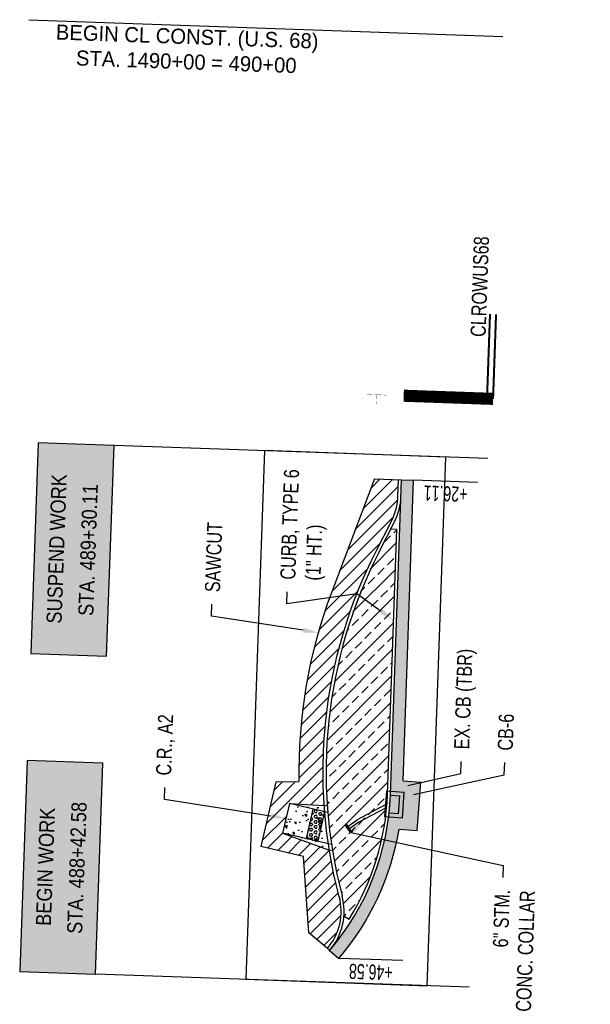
# Model space of a CAD drawing. Header units: feet. Extents: x 161194 to 165526, y 286511 to 289383.
# Tile 2 of 34: x 161311 to 161405, y 288386 to 288549. Entities that reach past the tile are written whole.
import ezdxf
from ezdxf import colors
from ezdxf.entities.mleader import LeaderData, LeaderLine
from ezdxf.math import Vec2, Vec3

# ---------------------------------------------------------------- set-up
doc = ezdxf.new("R2010")
doc.units = ezdxf.units.FT
doc.header["$MEASUREMENT"] = 0
doc.linetypes.add('constlimit', pattern=[0])
doc.layers.add('DR_P_Storm_Sewer', color=1, linetype='Continuous', true_color=0xff0000)
for name, color, linetype in [('DR_P_Text', 1, 'Continuous'), ('PM_P_Edge_Line', 7, 'Continuous'), ('PV_P_Curb', 6, 'Continuous'), ('PV_P_Drive', 1, 'Continuous'), ('PV_P_EOP', 7, 'Continuous'), ('PV_P_Walk', 4, 'Continuous'), ('RD_P_Text', 1, 'Continuous'), ('RW_P_Const_Limits', 30, 'constlimit'), ('SC_Shading1', 247, 'Continuous'), ('SN_P_Signs', 1, 'Continuous')]:
    doc.layers.add(name, color=color, linetype=linetype)
doc.styles.add('Slanted-Normal', font='font31.shx', dxfattribs={"height": 0.1})
doc.styles.get("Standard").update_dxf_attribs({"font": 'font31.shx'})

msp = doc.modelspace()

# ---------------------------------------------------------------- hatches: boundary and pattern name
at = {"layer": 'DR_P_Storm_Sewer'}
h = msp.add_hatch(color=256, dxfattribs=at)
h.dxf.hatch_style = 1
h.paths.add_polyline_path([(161372.2808476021, 288420.5429620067), (161373.7767595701, 288420.4323347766), (161373.55550511, 288417.4405108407), (161372.059593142, 288417.5511380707)])
at = {"layer": 'RD_P_Text'}
h = msp.add_hatch(color=255, dxfattribs=at)
h.dxf.hatch_style = 1
h.paths.add_polyline_path([(161312.7514490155, 288443.9904816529), (161325.2838926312, 288443.5492053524), (161326.5118735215, 288478.4244099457), (161313.979429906, 288478.8656862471)])
h = msp.add_hatch(color=255, dxfattribs=at)
h.dxf.hatch_style = 1
h.paths.add_polyline_path([(161310.8994236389, 288391.3921355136), (161323.4318672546, 288390.9508592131), (161324.6598481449, 288425.8260638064), (161312.1274045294, 288426.2673401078)])
at = {"layer": 'SC_Shading1'}
h = msp.add_hatch(dxfattribs=at)
h.set_pattern_fill('ANSI31', color=256, scale=12)
h.set_pattern_definition([(45, (-24.74963866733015, -413.7935905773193), (-1.060660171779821, 1.060660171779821), [])])
edge = h.paths.add_edge_path()
edge.add_line((161357.8797181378, 288410.374179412), (161350.7862399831, 288412.0304040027))
edge.add_line((161350.7862399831, 288412.0304040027), (161353.2873119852, 288422.7422964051))
edge.add_line((161353.2873119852, 288422.7422964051), (161357.1129723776, 288422.8129511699))
edge.add_arc((161441.5985649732, 288424.3732856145), 84.49999999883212, 159.3283645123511, 181.0580551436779, ccw=False)
edge.add_line((161362.53876747, 288454.202774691), (161369.5951475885, 288472.9049382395))
edge.add_line((161369.5951475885, 288472.9049382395), (161373.5926703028, 288472.7641826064))
edge.add_line((161373.5926703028, 288472.7641826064), (161373.494737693, 288469.9828528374))
edge.add_arc((161364.000621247, 288470.3171474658), 9.49999999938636, 332.98340774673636, 357.983407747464, ccw=False)
edge.add_line((161372.4639338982, 288466.0017866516), (161369.8831261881, 288460.9402904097))
edge.add_arc((161441.5985649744, 288424.3732856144), 80.50000000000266, 152.9834077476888, 183.955749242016)
edge.add_line((161361.290345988, 288418.8199115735), (161355.5266266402, 288419.1387606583))
edge.add_line((161355.5266266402, 288419.1387606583), (161354.3897757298, 288414.2697186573))
edge.add_line((161354.3897757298, 288414.2697186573), (161362.1456118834, 288411.4319469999))
edge.add_arc((161441.5985650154, 288424.3732856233), 80.50000004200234, 189.2511264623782, 194.8299942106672)
edge.add_arc((161354.5965071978, 288401.3376188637), 9.50000000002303, -40.55809627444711, 14.82999421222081, ccw=False)
edge.add_line((161361.8141042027, 288395.1605407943), (161358.7751159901, 288397.7614157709))
edge.add_line((161358.7751159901, 288397.7614157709), (161357.8797181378, 288410.374179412))
h = msp.add_hatch(dxfattribs=at)
h.set_pattern_fill('STARS', color=256, scale=5, angle=90)
h.set_pattern_definition([(90, (0, 0), (-1.082531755, 6.628595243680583e-17), [0.625, -0.625]), (150, (0, 0), (-0.5412658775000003, -0.937500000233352), [0.625, -0.625]), (210, (-0.54126588, 0.3125000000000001), (0.5412658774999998, -0.9375000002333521), [0.625, -0.625])])
edge = h.paths.add_edge_path()
edge.add_line((161372.2585899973, 288420.6666845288), (161374.0923606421, 288472.7465881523))
edge.add_line((161374.0923606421, 288472.7465881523), (161376.0911219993, 288472.6762103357))
edge.add_line((161376.0911219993, 288472.6762103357), (161374.3383826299, 288422.8976310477))
edge.add_line((161374.3383826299, 288422.8976310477), (161377.2699108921, 288422.6808356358))
edge.add_line((161377.2699108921, 288422.6808356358), (161376.6798978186, 288414.7026225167))
edge.add_line((161376.6798978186, 288414.7026225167), (161373.6880678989, 288414.9238774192))
edge.add_arc((161330.2846014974, 288422.1446186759), 43.99999999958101, 319.44190372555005, 350.55459387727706, ccw=False)
edge.add_line((161363.7134718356, 288393.534993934), (161362.1939777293, 288394.8354314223))
edge.add_arc((161330.2846015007, 288422.1446186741), 41.99999999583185, 319.4419037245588, 357.9834077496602)
h = msp.add_hatch(dxfattribs=at)
h.set_pattern_fill('ANSI33', color=256, scale=12)
h.set_pattern_definition([(45, (-66.57211768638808, -396.7535629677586), (-2.121320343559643, 2.121320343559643), []), (45, (-64.45079734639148, -396.7535629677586), (-2.121320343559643, 2.121320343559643), [1.5, -0.75])])
edge = h.paths.add_edge_path()
edge.add_line((161372.3041507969, 288464.5876999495), (161373.3035314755, 288464.5525110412))
edge.add_line((161373.3035314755, 288464.5525110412), (161371.758899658, 288420.6842789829))
edge.add_arc((161330.2846015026, 288422.1446186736), 41.49999999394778, 327.83340861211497, 357.98340775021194, ccw=False)
edge.add_line((161365.4145065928, 288400.050733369), (161364.5680028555, 288400.5831161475))
edge.add_arc((161354.5965072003, 288401.3376188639), 9.999999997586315, 355.6729057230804, 374.8299942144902)
edge.add_arc((161442.34460482, 288424.4302756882), 80.73588993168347, 150.172362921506, 194.7335795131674, ccw=False)
h = msp.add_hatch(dxfattribs=at)
h.set_pattern_fill('AR-CONC', color=256, scale=0.5, angle=90)
h.set_pattern_definition([(140, (-104.9604937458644, -502.3458196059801), (0.3137606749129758, 3.586300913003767), [0.375, -4.125]), (85.00000000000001, (-104.9604937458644, -502.3458196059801), (-3.760960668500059, -0.6937566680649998), [0.3, -3.3]), (190.45144446, (-104.9343470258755, -502.0469612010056), (-3.447199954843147, 2.89254423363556), [0.31870096, -3.50571056]), (136.1842, (-105.9604937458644, -502.3458196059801), (0.827596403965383, 5.336206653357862), [0.5624999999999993, -6.187499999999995]), (186.63563549, (-105.891527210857, -501.9011358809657), (-4.870593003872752, 4.673309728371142), [0.47805171, -5.258568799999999]), (81.18416399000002, (-105.9604937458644, -502.3458196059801), (-4.870593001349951, 4.673309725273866), [0.45, -4.950000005]), (111, (-105.7104937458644, -501.8458196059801), (2.013094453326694, 2.984535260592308), [0.375, -4.125]), (56.00000000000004, (-105.7104937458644, -501.8458196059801), (-3.625750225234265, 1.216576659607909), [0.3, -3.3]), (161.45144474, (-105.5427358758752, -501.5971083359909), (-1.612655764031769, 4.201111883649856), [0.3187009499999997, -3.505710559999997]), (127.5, (-104.9604937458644, -502.3458196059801), (-1.664469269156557, 0.06079927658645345), [0, -3.26, 0, -3.35, 0, -3.3125]), (97.49999999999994, (-104.9604937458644, -502.3458196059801), (-1.972058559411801, 1.315347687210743), [0, -1.91, 0, -3.185, 0, -1.2625]), (57.49999999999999, (-104.9604937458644, -503.4608196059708), (0.1127743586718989, 2.669112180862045), [0, -1.249999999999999, 0, -3.899999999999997, 0, -5.174999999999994]), (47.5, (-104.9604937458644, -503.9608196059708), (-0.5005249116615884, 2.915930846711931), [0, -1.625, 0, -2.59, 0, -3.675])])
edge = h.paths.add_edge_path()
edge.add_arc((161441.5985649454, 288424.3732856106), 80.49999997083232, 183.9557492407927, 189.2511264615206)
edge.add_line((161362.1456118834, 288411.4319469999), (161354.3897757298, 288414.2697186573))
edge.add_line((161354.3897757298, 288414.2697186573), (161355.5266266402, 288419.1387606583))
edge.add_line((161355.5266266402, 288419.1387606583), (161361.290345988, 288418.8199115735))
h = msp.add_hatch(dxfattribs=at)
h.set_pattern_fill('HEX', color=256, scale=2)
h.set_pattern_definition([(0, (-94.9908326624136, -498.3701908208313), (0, 0.4330127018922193), [0.25, -0.5]), (120, (-94.9908326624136, -498.3701908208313), (-0.375, -0.2165063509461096), [0.2499999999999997, -0.4999999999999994]), (59.99999999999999, (-94.7408326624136, -498.3701908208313), (-0.3749999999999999, 0.2165063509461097), [0.25, -0.5])])
h.paths.add_polyline_path([(161359.4218602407, 288418.2292799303), (161361.3694770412, 288417.7745395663), (161360.2326261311, 288412.9054975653), (161358.2850093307, 288413.3602379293)])

# ---------------------------------------------------------------- linework, layer by layer
at = {"layer": 'DR_P_Storm_Sewer', "flags": 128}
for points in [[(161371.6651654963, 288421.256979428), (161374.4907769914, 288421.0480168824), (161374.1711872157, 288416.7264934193), (161371.3455757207, 288416.9354559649), (161371.6651654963, 288421.256979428)], [(161371.4964019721, 288418.9749429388), (161366.7544451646, 288416.4793649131)], [(161371.4529253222, 288418.387047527), (161367.0162121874, 288416.0521119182), (161365.3959223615, 288414.9077366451)], [(161365.1074728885, 288415.3161444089), (161366.7544451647, 288416.4793649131)], [(161365.3959223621, 288414.9077366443), (161365.1074728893, 288415.3161444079)]]:
    msp.add_lwpolyline(points, dxfattribs=at)
msp.add_lwpolyline([(161372.2808476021, 288420.5429620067), (161373.7767595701, 288420.4323347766), (161373.55550511, 288417.4405108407), (161372.059593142, 288417.5511380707)], close=True, dxfattribs=at)
at = {"layer": 'DR_P_Storm_Sewer', "const_width": 0.5, "flags": 128}
msp.add_lwpolyline([(161364.8190234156, 288415.7245521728), (161365.6843718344, 288414.4993288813)], dxfattribs=at)
at = {"layer": 'PM_P_Edge_Line', "color": 2, "const_width": 0.333, "flags": 128}
for points in [[(161388.2393586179, 288486.149573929), (161388.7320033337, 288500.1409034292)], [(161389.2387392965, 288486.1143850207), (161389.7313840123, 288500.105714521)]]:
    msp.add_lwpolyline(points, dxfattribs=at)
at = {"layer": 'PM_P_Edge_Line', "const_width": 2, "flags": 128}
msp.add_lwpolyline([(161389.2387392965, 288486.1143850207), (161374.4486436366, 288486.6351548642)], dxfattribs=at)
at = {"layer": 'PV_P_Curb', "flags": 128}
for points in [[(161361.8141042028, 288395.1605407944, 0.2464939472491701), (161363.7800577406, 288403.7691614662, -0.1846467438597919), (161369.8831261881, 288460.9402904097), (161372.4639338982, 288466.0017866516, 0.10951781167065), (161373.4947376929, 288469.9828528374), (161373.5926703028, 288472.7641826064)], [(161365.4145065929, 288400.0507333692, 0.13231839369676), (161371.758899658, 288420.6842789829), (161373.3035314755, 288464.5525110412)]]:
    msp.add_lwpolyline(points, format="xyb", dxfattribs=at)
for points in [[(161370.3285636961, 288460.7131661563), (161372.9093714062, 288465.7746623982)], [(161372.3041507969, 288464.5876999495), (161373.3035314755, 288464.5525110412)], [(161364.5680028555, 288400.5831161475), (161365.4145065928, 288400.050733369)], [(161361.8141042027, 288395.1605407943), (161362.1939777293, 288394.8354314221)]]:
    msp.add_lwpolyline(points, dxfattribs=at)
at = {"layer": 'PV_P_Curb'}
for centre, radius, start, end in [((161364.0006212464, 288470.3171474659), 10, 332.9834077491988, 357.9834077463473), ((161441.5985649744, 288424.3732856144), 80, 152.9834077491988, 194.8299942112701), ((161354.5965071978, 288401.3376188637), 10, 319.4419037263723, 14.82999421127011)]:
    msp.add_arc(centre, radius, start, end, dxfattribs=at)
at = {"layer": 'PV_P_Drive', "flags": 128}
for points in [[(161369.5951475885, 288472.9049382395), (161362.53876747, 288454.2027746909)], [(161369.5951475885, 288472.9049382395), (161374.0923606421, 288472.7465881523)], [(161353.2873119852, 288422.7422964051), (161350.7862399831, 288412.0304040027)], [(161353.2873119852, 288422.7422964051), (161357.1129723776, 288422.8129511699)], [(161357.8797181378, 288410.374179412), (161350.7862399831, 288412.0304040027)], [(161358.7751159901, 288397.7614157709), (161357.8797181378, 288410.374179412)], [(161361.8141042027, 288395.1605407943), (161358.7751159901, 288397.7614157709)]]:
    msp.add_lwpolyline(points, dxfattribs=at)
at = {"layer": 'PV_P_Drive'}
msp.add_arc((161441.5985649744, 288424.3732856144), 84.5, 159.3283645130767, 181.0580551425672, dxfattribs=at)
at = {"layer": 'PV_P_EOP', "flags": 128}
for points in [[(161372.2585899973, 288420.6666845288), (161374.0923606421, 288472.7465881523)], [(161374.0923606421, 288472.7465881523), (161376.0911219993, 288472.6762103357)], [(161374.3383826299, 288422.8976310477), (161376.0911219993, 288472.6762103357)], [(161374.3383826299, 288422.8976310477), (161377.2699108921, 288422.6808356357)], [(161376.6798978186, 288414.7026225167), (161377.2699108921, 288422.6808356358)], [(161373.6880678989, 288414.9238774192), (161376.6798978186, 288414.7026225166)], [(161362.1939777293, 288394.8354314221), (161363.7134718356, 288393.534993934)]]:
    msp.add_lwpolyline(points, dxfattribs=at)
at = {"layer": 'PV_P_EOP'}
for radius, end in [(42, 357.9834077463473), (44, 350.5545938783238)]:
    msp.add_arc((161330.2846014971, 288422.1446186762), radius, 319.4419037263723, end, dxfattribs=at)
at = {"layer": 'PV_P_Walk', "flags": 128}
for points in [[(161355.5266266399, 288419.1387606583), (161354.3897757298, 288414.2697186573)], [(161361.8811541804, 288417.6550703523), (161355.5266266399, 288419.1387606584)], [(161355.5266266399, 288419.1387606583), (161361.290345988, 288418.8199115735)], [(161359.4218602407, 288418.2292799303), (161358.2850093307, 288413.3602379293)], [(161361.3694770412, 288417.7745395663), (161360.2326261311, 288412.9054975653)], [(161362.5033781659, 288412.375309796), (161354.3897757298, 288414.2697186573)], [(161354.3897757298, 288414.2697186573), (161362.1456118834, 288411.4319469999)]]:
    msp.add_lwpolyline(points, dxfattribs=at)
at = {"layer": 'PV_P_Walk', "elevation": 961.038, "flags": 128}
for points in [[(161361.7999156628, 288418.7009344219), (161361.290345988, 288418.8199115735)], [(161362.6725080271, 288411.3089243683), (161362.1456118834, 288411.4319469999)]]:
    msp.add_lwpolyline(points, dxfattribs=at)
at = {"layer": 'RD_P_Text', "flags": 128}
for points in [[(161312.4232077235, 288548.8562971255), (161390.8503834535, 288546.0948201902)], [(161388.3909425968, 288476.2456036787), (161326.5118735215, 288478.4244099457)], [(161386.671868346, 288472.3036546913), (161376.0911219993, 288472.6762103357)], [(161374.2942181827, 288393.16243829), (161363.713471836, 288393.5349939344)], [(161385.3109363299, 288388.772052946), (161323.4318672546, 288390.9508592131)]]:
    msp.add_lwpolyline(points, dxfattribs=at)
at = {"layer": 'RD_P_Text', "color": 1, "flags": 128}
for points in [[(161312.7514490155, 288443.9904816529), (161325.2838926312, 288443.5492053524), (161326.5118735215, 288478.4244099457), (161313.979429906, 288478.8656862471)], [(161310.8994236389, 288391.3921355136), (161323.4318672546, 288390.9508592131), (161324.6598481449, 288425.8260638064), (161312.1274045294, 288426.2673401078)]]:
    msp.add_lwpolyline(points, close=True, dxfattribs=at)
at = {"layer": 'RW_P_Const_Limits', "flags": 128}
msp.add_lwpolyline([(161381.3952778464, 288476.4919260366), (161351.4138574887, 288477.5475932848), (161348.3338512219, 288390.0740425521), (161378.3152715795, 288389.0183753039)], close=True, dxfattribs=at)
at = {"layer": 'SN_P_Signs', "const_width": 0.04199999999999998, "flags": 128}
for points in [[(161371.5504396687, 288486.7372026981), (161368.3524214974, 288486.8498072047)], [(161369.8951283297, 288485.1944958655), (161369.951430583, 288486.7935049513)]]:
    msp.add_lwpolyline(points, dxfattribs=at)

# ---------------------------------------------------------------- texts
at = {"layer": 'RD_P_Text', "char_height": 2.5, "attachment_point": 5}
for s, width, gutter_width, insert, rotation in [('BEGIN CL CONST. (U.S. 68)\\PSTA. 1490+00 = 490+00', 91.34209612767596, 10, (161338.5458655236, 288543.9670337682), 357.98340774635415), ('{\\W0.7;+26.11}', 7.851670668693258, 9.999999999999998, (161381.3828839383, 288470.4389285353), 177.98340774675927), ('{\\W0.7;+46.58}', 7.851670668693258, 9.999999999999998, (161369.005233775, 288391.297712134), 177.98340774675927)]:
    msp.add_mtext_dynamic_manual_height_columns(s, width=width, gutter_width=gutter_width, heights=[0], dxfattribs=dict(at, insert=insert, rotation=rotation))
at = {"layer": 'RD_P_Text', "insert": (161387.0565766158, 288504.6928306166), "char_height": 2.5, "attachment_point": 5, "rotation": 87.98340774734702, "style": 'Slanted-Normal'}
msp.add_mtext('{\\W0.8;CLROWUS68}', dxfattribs=at)
at = {"layer": 'RD_P_Text', "color": 1, "char_height": 2.499999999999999, "attachment_point": 5, "rotation": 87.98340774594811, "line_spacing_factor": 1.25}
for s, insert in [('{\\W0.9;SUSPEND WORK\\PSTA. 489+30.11}', (161319.6316612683, 288461.2074457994)), ('{\\W0.9;BEGIN WORK\\PSTA. 488+42.58}', (161317.7796358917, 288408.6090996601))]:
    msp.add_mtext_dynamic_manual_height_columns(s, width=69.3160753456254, gutter_width=199.9999999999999, heights=[0], dxfattribs=dict(at, insert=insert))

# ---------------------------------------------------------------- leaders
at = {"layer": 'DR_P_Text'}
ml = msp.add_multileader_mtext('Standard', dxfattribs=at)
ml.set_content('{\\W0.8;EX. CB (TBR)}', color=256, style='Slanted-Normal')
ml.set_leader_properties()
ml.build(insert=Vec2(0, 0))
ml.multileader.update_dxf_attribs({"dogleg_length": 0.1, "arrow_head_size": 2.5, "scale": 20})
ctx = ml.context
ctx.base_point, ctx.scale, ctx.char_height, ctx.arrow_head_size, ctx.plane_origin, ctx.plane_x_axis, ctx.plane_y_axis = Vec3(161383.9575792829, 288426.1382183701), 20, 2.5, 2.5, Vec3(161334.9845035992, 288488.9592132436), Vec3(0.03518890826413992, 0.9993806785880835), Vec3(-0.9993806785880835, 0.03518890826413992)
notes = []
notes.append((ctx, [(1, (1, 1, 0), (161383.8872014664, 288424.139457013), (0.03518890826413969, 0.9993806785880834), 2, [(0, [(161372.6925650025, 288421.621587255)], 0, [])])]))
ctx.mtext.insert, ctx.mtext.text_direction, ctx.mtext.rotation, ctx.mtext.flow_direction = Vec3(161382.7787312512, 288428.1809658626), Vec3(0.03518890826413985, 0.9993806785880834), 1.535600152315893, 5
ml = msp.add_multileader_mtext('Standard', dxfattribs=at)
ml.set_content('{\\W0.8;CB-6 }', color=256, style='Slanted-Normal')
ml.set_leader_properties()
ml.build(insert=Vec2(0, 0))
ml.multileader.update_dxf_attribs({"dogleg_length": 0.1, "arrow_head_size": 2.5, "scale": 20})
ctx = ml.context
ctx.base_point, ctx.scale, ctx.char_height, ctx.arrow_head_size, ctx.plane_origin, ctx.plane_x_axis, ctx.plane_y_axis = Vec3(161391.1652286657, 288425.9282301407), 20, 2.5, 2.5, Vec3(161335.9323604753, 288487.4293771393), Vec3(0.03518890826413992, 0.9993806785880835), Vec3(-0.9993806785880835, 0.03518890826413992)
notes.append((ctx, [(1, (1, 1, 0), (161391.0948508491, 288423.9294687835), (0.03518890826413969, 0.9993806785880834), 2, [(0, [(161373.6404218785, 288420.0917511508)], 0, [])])]))
ctx.mtext.insert, ctx.mtext.text_direction, ctx.mtext.rotation, ctx.mtext.flow_direction = Vec3(161389.986380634, 288427.9709776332), Vec3(0.03518890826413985, 0.9993806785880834), 1.535600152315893, 5
ml = msp.add_multileader_mtext('Standard', dxfattribs=at)
ml.set_content('{\\W0.8;6" STM.\\PCONC. COLLAR}', color=256, style='Slanted-Normal')
ml.set_leader_properties()
ml.build(insert=Vec2(0, 0))
ml.multileader.update_dxf_attribs({"dogleg_length": 0.1, "arrow_head_size": 2.5, "scale": 20})
ctx = ml.context
ctx.base_point, ctx.scale, ctx.char_height, ctx.arrow_head_size, ctx.plane_origin, ctx.plane_x_axis, ctx.plane_y_axis = Vec3(161389.965069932, 288381.6409006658), 20, 2.5, 2.5, Vec3(161328.7783455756, 288468.1009128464), Vec3(0.03518890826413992, 0.9993806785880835), Vec3(-0.9993806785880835, 0.03518890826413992)
ctx.text_align_type = 2
notes.append((ctx, [(0, (1, 1, 0), (161390.9252244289, 288408.9097163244), (-0.03518890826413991, -0.9993806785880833), 2, [(2, [(161367.8435691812, 288416.4875300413), (161365.75784375, 288414.38384375), (161390.925224, 288408.909716)], 0, [])])]))
ctx.mtext.insert, ctx.mtext.text_direction, ctx.mtext.rotation, ctx.mtext.alignment, ctx.mtext.flow_direction = Vec3(161389.5352429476, 288404.9561797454), Vec3(0.03518890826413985, 0.9993806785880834), 1.535600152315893, 3, 5
at = {"layer": 'RD_P_Text'}
ml = msp.add_multileader_mtext('Standard', dxfattribs=at)
ml.set_content('{\\W0.8;CURB, TYPE 6\\P(1" HT.)}', color=256, style='Slanted-Normal')
ml.set_leader_properties()
ml.build(insert=Vec2(0, 0))
ml.multileader.update_dxf_attribs({"dogleg_length": 0.1, "arrow_head_size": 2.5, "scale": 20})
ctx = ml.context
ctx.base_point, ctx.scale, ctx.char_height, ctx.arrow_head_size, ctx.plane_origin, ctx.plane_x_axis, ctx.plane_y_axis = Vec3(161355.1880876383, 288454.2090380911), 20, 2.5, 2.5, Vec3(161317.1710633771, 288515.3579339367), Vec3(0.03518890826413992, 0.9993806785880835), Vec3(-0.9993806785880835, 0.03518890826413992)
notes.append((ctx, [(1, (1, 1, 0), (161355.1177098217, 288452.2102767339), (0.03518890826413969, 0.9993806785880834), 2, [(2, [(161372.7737462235, 288449.5063737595), (161366.6904980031, 288453.8526258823), (161355.11771, 288452.210277)], 0, [])])]))
ctx.mtext.insert, ctx.mtext.text_direction, ctx.mtext.rotation, ctx.mtext.flow_direction = Vec3(161354.0092396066, 288456.2517855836), Vec3(0.03518890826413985, 0.9993806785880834), 1.535600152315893, 5
ml = msp.add_multileader_mtext('Standard', dxfattribs=at)
ml.set_content('{\\W0.8;SAWCUT}', color=256, style='Slanted-Normal')
ml.set_leader_properties()
ml.build(insert=Vec2(0, 0))
ml.multileader.update_dxf_attribs({"dogleg_length": 0.1, "arrow_head_size": 2.5, "scale": 20})
ctx = ml.context
ctx.base_point, ctx.scale, ctx.char_height, ctx.arrow_head_size, ctx.plane_origin, ctx.plane_x_axis, ctx.plane_y_axis = Vec3(161342.7238601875, 288452.1484653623), 20, 2.5, 2.5, Vec3(161304.7068359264, 288513.2973612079), Vec3(0.03518890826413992, 0.9993806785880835), Vec3(-0.9993806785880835, 0.03518890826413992)
notes.append((ctx, [(1, (1, 1, 0), (161342.653482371, 288450.1497040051), (0.03518890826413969, 0.9993806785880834), 2, [(0, [(161360.3095187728, 288447.4458010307)], 0, [])])]))
ctx.mtext.insert, ctx.mtext.text_direction, ctx.mtext.rotation, ctx.mtext.flow_direction = Vec3(161341.5450121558, 288454.1912128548), Vec3(0.03518890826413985, 0.9993806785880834), 1.535600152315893, 5
ml = msp.add_multileader_mtext('Standard', dxfattribs=at)
ml.set_content('{\\W0.8;C.R., A2}', color=256, style='Slanted-Normal')
ml.set_leader_properties()
ml.build(insert=Vec2(0, 0))
ml.multileader.update_dxf_attribs({"dogleg_length": 0.1, "arrow_head_size": 2.5, "scale": 20})
ctx = ml.context
ctx.base_point, ctx.scale, ctx.char_height, ctx.arrow_head_size, ctx.plane_origin, ctx.plane_x_axis, ctx.plane_y_axis = Vec3(161334.9117324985, 288421.8010141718), 20, 2.5, 2.5, Vec3(161285.9386568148, 288484.6220090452), Vec3(0.03518890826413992, 0.9993806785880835), Vec3(-0.9993806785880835, 0.03518890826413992)
notes.append((ctx, [(1, (1, 1, 0), (161334.841354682, 288419.8022528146), (0.03518890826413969, 0.9993806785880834), 2, [(0, [(161354.9582011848, 288416.7042396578)], 0, [])])]))
ctx.mtext.insert, ctx.mtext.text_direction, ctx.mtext.rotation, ctx.mtext.flow_direction = Vec3(161333.4552787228, 288423.853536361), Vec3(0.03518890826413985, 0.9993806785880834), 1.535600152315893, 5
for ctx, leaders in notes:
    for number, flags, end, landing, length, lines in leaders:
        leader = LeaderData()
        leader.index, (leader.has_last_leader_line, leader.has_dogleg_vector, leader.attachment_direction) = number, flags
        leader.last_leader_point, leader.dogleg_vector, leader.dogleg_length = Vec3(end), Vec3(landing), length
        for number, points, colour, breaks in lines:
            line = LeaderLine()
            line.index, line.vertices, line.color, line.breaks = number, Vec3.list(points), colors.encode_raw_color(colour), breaks
            leader.lines.append(line)
        ctx.leaders.append(leader)

doc.saveas('drawing.dxf')
